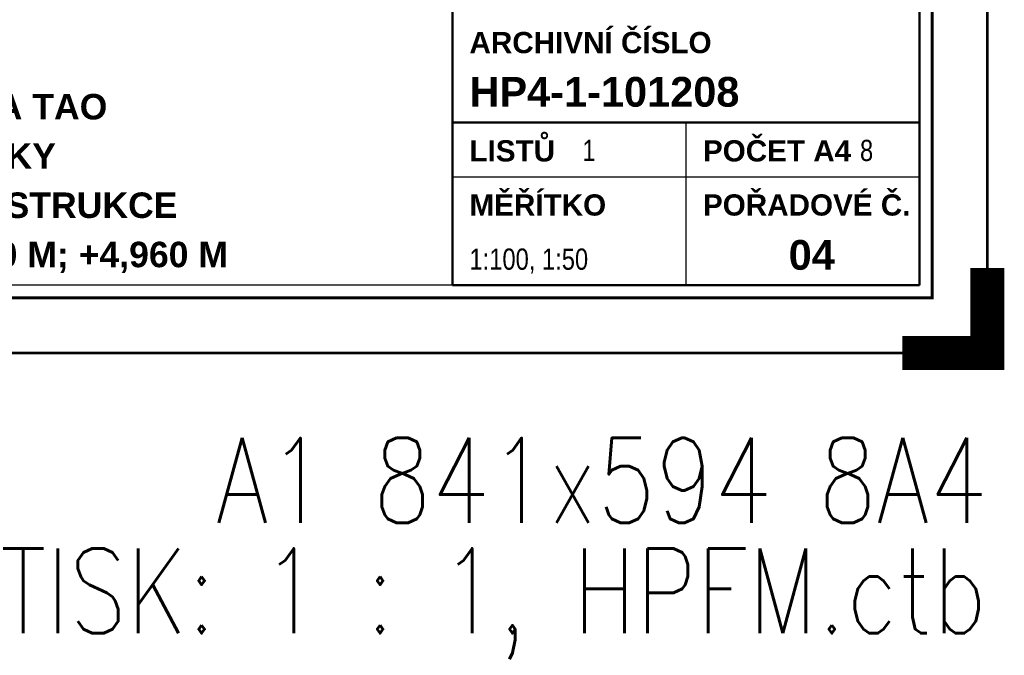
# Paper-space layout 'Layout1' of a CAD drawing. Extents: x -2 to 1033, y -36 to 596.
# Tile 26 of 60: x 727 to 843, y -36 to 39. Entities that reach past the tile are written whole.
import ezdxf
from ezdxf.enums import TextEntityAlignment as Align

# ---------------------------------------------------------------- set-up
doc = ezdxf.new("R2010")
doc.units = 0
doc.layers.get('DEFPOINTS').update_dxf_attribs({"color": 132, "linetype": 'CONTINUOUS'})
doc.layers.add('RAMECEK_HP', color=251, linetype='CONTINUOUS')
doc.layers.add('RAZITKO_HP', color=222, linetype='CONTINUOUS')
doc.styles.add('RAZITKO_HP_ARIAL_B', font='arialbd.ttf')
doc.styles.add('RAZITKO_HP_ARIAL_N', font='arial.ttf', dxfattribs={"width": 0.8})
doc.styles.add('ROMANS', font='romans.shx', dxfattribs={"width": 0.8})

# ---------------------------------------------------------------- blocks, each defined once
blk = doc.blocks.new('*U6')
at = {"layer": 'DEFPOINTS'}
blk.add_lwpolyline([(841, 0), (631, 0), (631, 297), (841, 297)], close=True, dxfattribs=at)
at = {"layer": 'RAMECEK_HP', "lineweight": 35, "const_width": 0.35}
for points in [[(0, 594), (0, 0), (841, 0), (841, 594)], [(6.5, 587.5), (6.5, 6.5), (834.5, 6.5), (834.5, 587.5)]]:
    blk.add_lwpolyline(points, close=True, dxfattribs=at)
at = {"layer": 'RAMECEK_HP', "lineweight": 40, "const_width": 4}
blk.add_lwpolyline([(841, 10), (841, 0), (831, 0)], dxfattribs=at)
at = {"layer": 'DEFPOINTS', "style": 'ROMANS', "width": 0.8}
blk.add_text('A1 841x594 8A4', height=10, dxfattribs=at).set_placement((841, -20), align=Align.RIGHT)
blk.add_attdef('TISK', text='', height=10, dxfattribs=at).set_placement((841, -33), align=Align.RIGHT)
blk = doc.blocks.new('A$Caa39a594')
at = {"layer": 'RAZITKO_HP', "lineweight": 50}
for p, q in [((-63, 84.5), (-63, 8)), ((-8, 84.5), (-8, 8)), ((-63, 27.12), (-8, 27.12)), ((-8, 8), (-63, 8))]:
    blk.add_line(p, q, dxfattribs=at)
at = {"layer": 'RAZITKO_HP', "lineweight": 25}
for p, q in [((-35.5, 27.12), (-35.5, 8)), ((-63, 20.75), (-8, 20.75)), ((-63, 8), (-180, 8))]:
    blk.add_line(p, q, dxfattribs=at)
at = {"layer": 'RAZITKO_HP', "lineweight": 35, "style": 'RAZITKO_HP_ARIAL_B'}
for s, p in [('ARCHIVNÍ ČÍSLO', (-61, 35.3)), ('LISTŮ', (-61, 22.55)), ('POČET A4', (-33.5, 22.55)), ('MĚŘÍTKO', (-61, 16.18)), ('POŘADOVÉ Č.', (-33.5, 16.18))]:
    blk.add_text(s, height=2.5, dxfattribs=at).set_placement(p)
at = {"layer": 'RAZITKO_HP', "style": 'RAZITKO_HP_ARIAL_B'}
for s, p in [('HP4-1-101208', (-61, 29)), ('04', (-23.4, 9.8))]:
    blk.add_text(s, height=3.5, dxfattribs=at).set_placement(p)
for s, p in [('SO 02 HALA TAO', (-121, 29)), ('VESTAVKY', (-121, 23.2)), ('OCELOVÉ KONSTRUKCE', (-121, 17.4)), ('V1 ÚROVEŇ +0,000 M; +4,960 M', (-121, 11.6))]:
    blk.add_text(s, height=3, dxfattribs=at).set_placement(p, align=Align.MIDDLE_CENTER)
at = {"layer": 'RAZITKO_HP', "style": 'RAZITKO_HP_ARIAL_N', "width": 0.8}
for s, p in [('1', (-47.7, 22.6)), ('8', (-15, 22.6)), ('1:100, 1:50', (-61, 9.8))]:
    blk.add_text(s, height=2.5, dxfattribs=at).set_placement(p)

psp = doc.layouts.get("Layout1")

# ---------------------------------------------------------------- block references
at = {"layer": 'RAMECEK_HP'}
psp.add_blockref('*U6', (0, 0), dxfattribs=at).add_auto_attribs({'TISK': 'TISK: 1 : 1, HPFM.ctb'})
at = {"layer": 'RAZITKO_HP'}
psp.add_blockref('A$Caa39a594', (841, 0), dxfattribs=at)

doc.saveas('drawing.dxf')
